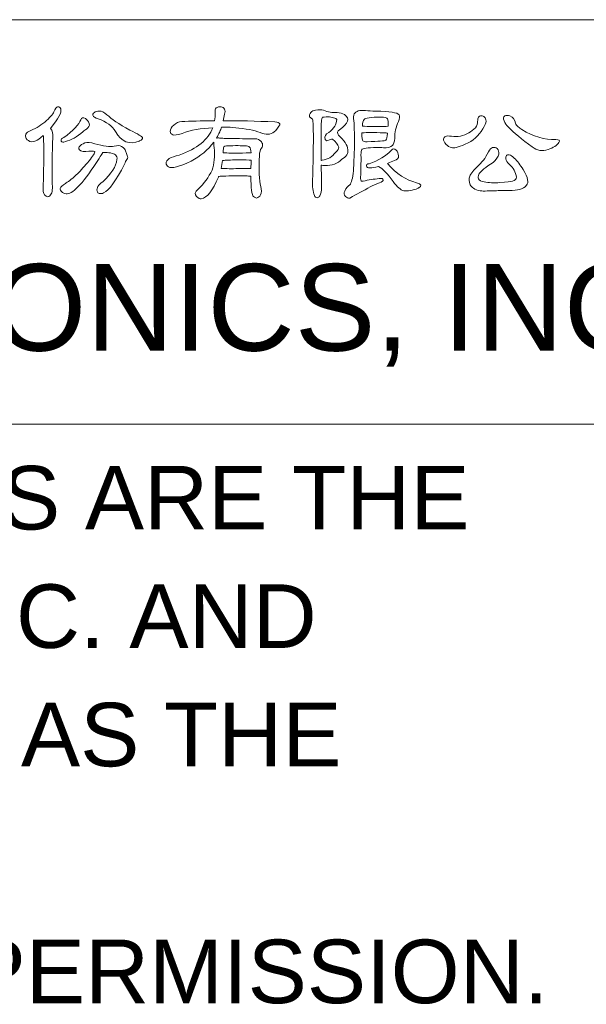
# Model space of a CAD drawing. Extents: x 879 to 1770, y -20 to 610.
# Tile 19 of 24: x 1561 to 1591, y 34 to 85. Entities that reach past the tile are written whole.
import ezdxf

# ---------------------------------------------------------------- set-up
doc = ezdxf.new("R2010")
doc.units = 0
doc.header["$LTSCALE"] = 2
doc.header["$MEASUREMENT"] = 0
doc.layers.get('0').update_dxf_attribs({"linetype": 'CONTINUOUS'})
doc.styles.add('TEXTSTYLE_1', font='arial.ttf')

msp = doc.modelspace()

# ---------------------------------------------------------------- linework, layer by layer
at = {"linetype": 'Continuous', "lineweight": 5}
for p, q in [((1462.158, 84.697), (1747.158, 84.697)), ((1462.158, 63.697), (1747.158, 63.697))]:
    msp.add_line(p, q, dxfattribs=at)
for points, knots in [([(1562.54, 78.679), (1562.54, 78.675), (1562.542, 78.669), (1562.545, 78.66), (1562.545, 78.66), (1562.572, 78.096), (1562.569, 77.224), (1562.54, 76.045), (1562.54, 76.045), (1562.522, 75.823), (1562.542, 75.675), (1562.597, 75.603), (1562.597, 75.603), (1562.717, 75.483), (1562.813, 75.466), (1562.885, 75.551), (1562.885, 75.551), (1562.993, 75.658), (1563.033, 75.859), (1563.007, 76.154), (1563.007, 76.154), (1562.982, 76.974), (1562.993, 77.784), (1563.04, 78.583), (1563.04, 78.583), (1563.052, 78.775), (1563.011, 78.931), (1562.917, 79.051), (1562.917, 79.051), (1563.319, 79.542), (1563.497, 79.882), (1563.45, 80.07), (1563.45, 80.07), (1563.419, 80.151), (1563.363, 80.185), (1563.283, 80.173), (1563.283, 80.173), (1563.219, 80.155), (1563.155, 80.068), (1563.09, 79.909), (1563.09, 79.909), (1563.035, 79.781), (1562.877, 79.604), (1562.616, 79.378), (1562.616, 79.378), (1562.356, 79.169), (1562.08, 79.006), (1561.789, 78.891), (1561.789, 78.891), (1561.682, 78.86), (1561.625, 78.784), (1561.617, 78.66), (1561.617, 78.66), (1561.617, 78.557), (1561.666, 78.476), (1561.764, 78.416), (1561.764, 78.416), (1561.87, 78.348), (1562.001, 78.342), (1562.155, 78.398), (1562.155, 78.398), (1562.236, 78.44), (1562.364, 78.534), (1562.54, 78.679)], [0, 0, 0, 0, 0.0625, 0.0625, 0.0625, 0.0625, 0.125, 0.125, 0.125, 0.125, 0.1875, 0.1875, 0.1875, 0.1875, 0.25, 0.25, 0.25, 0.25, 0.3125, 0.3125, 0.3125, 0.3125, 0.375, 0.375, 0.375, 0.375, 0.4375, 0.4375, 0.4375, 0.4375, 0.5, 0.5, 0.5, 0.5, 0.5625, 0.5625, 0.5625, 0.5625, 0.625, 0.625, 0.625, 0.625, 0.6875, 0.6875, 0.6875, 0.6875, 0.75, 0.75, 0.75, 0.75, 0.8125, 0.8125, 0.8125, 0.8125, 0.875, 0.875, 0.875, 0.875, 0.9375, 0.9375, 0.9375, 0.9375, 1, 1, 1, 1]), ([(1565.385, 79.55), (1565.821, 79.393), (1566.12, 79.173), (1566.282, 78.891), (1566.282, 78.891), (1566.602, 78.353), (1567.017, 78.185), (1567.526, 78.391), (1567.526, 78.391), (1567.53, 78.395), (1567.541, 78.4), (1567.557, 78.403), (1567.557, 78.403), (1567.651, 78.447), (1567.696, 78.501), (1567.692, 78.57), (1567.692, 78.57), (1567.689, 78.622), (1567.468, 78.754), (1567.032, 78.967), (1567.032, 78.967), (1566.456, 79.279), (1566.06, 79.544), (1565.847, 79.763), (1565.847, 79.763), (1565.701, 79.895), (1565.569, 79.959), (1565.449, 79.954), (1565.449, 79.954), (1565.329, 79.951), (1565.244, 79.927), (1565.192, 79.884), (1565.192, 79.884), (1565.111, 79.815), (1565.089, 79.754), (1565.122, 79.698), (1565.122, 79.698), (1565.14, 79.655), (1565.227, 79.606), (1565.385, 79.55)], [0, 0, 0, 0, 0.1, 0.1, 0.1, 0.1, 0.2, 0.2, 0.2, 0.2, 0.3, 0.3, 0.3, 0.3, 0.4, 0.4, 0.4, 0.4, 0.5, 0.5, 0.5, 0.5, 0.6, 0.6, 0.6, 0.6, 0.7, 0.7, 0.7, 0.7, 0.8, 0.8, 0.8, 0.8, 0.9, 0.9, 0.9, 0.9, 1, 1, 1, 1]), ([(1571.65, 76.551), (1571.679, 76.569), (1571.979, 76.581), (1572.547, 76.589), (1572.547, 76.589), (1572.945, 76.594), (1573.203, 76.585), (1573.322, 76.564), (1573.322, 76.564), (1573.322, 75.948), (1573.369, 75.596), (1573.463, 75.506), (1573.463, 75.506), (1573.515, 75.464), (1573.566, 75.44), (1573.618, 75.436), (1573.618, 75.436), (1573.707, 75.453), (1573.777, 75.509), (1573.829, 75.603), (1573.829, 75.603), (1573.88, 75.71), (1573.882, 75.852), (1573.835, 76.033), (1573.835, 76.033), (1573.746, 76.34), (1573.725, 76.88), (1573.772, 77.654), (1573.772, 77.654), (1573.772, 77.808), (1573.806, 77.932), (1573.873, 78.026), (1573.873, 78.026), (1573.916, 78.093), (1573.936, 78.156), (1573.931, 78.212), (1573.931, 78.212), (1573.918, 78.279), (1573.887, 78.34), (1573.835, 78.391), (1573.835, 78.391), (1573.767, 78.472), (1573.669, 78.512), (1573.541, 78.512), (1573.541, 78.512), (1573.463, 78.512), (1573.192, 78.515), (1572.726, 78.519), (1572.726, 78.519), (1572.214, 78.523), (1571.914, 78.53), (1571.829, 78.539), (1571.829, 78.539), (1571.726, 78.551), (1571.656, 78.557), (1571.618, 78.557), (1571.618, 78.557), (1571.587, 78.557), (1571.56, 78.551), (1571.535, 78.539), (1571.535, 78.539), (1571.667, 78.781), (1571.757, 78.974), (1571.804, 79.115), (1571.804, 79.115), (1571.936, 79.132), (1572.235, 79.115), (1572.701, 79.064), (1572.701, 79.064), (1573.23, 79.008), (1573.636, 78.916), (1573.918, 78.788), (1573.918, 78.788), (1574.187, 78.698), (1574.418, 78.75), (1574.611, 78.942), (1574.611, 78.942), (1574.769, 79.126), (1574.839, 79.241), (1574.822, 79.288), (1574.822, 79.288), (1574.805, 79.344), (1574.72, 79.375), (1574.566, 79.384), (1574.566, 79.384), (1573.566, 79.436), (1572.671, 79.454), (1571.88, 79.442), (1571.88, 79.442), (1571.898, 79.57), (1571.923, 79.685), (1571.957, 79.788), (1571.957, 79.788), (1571.988, 79.895), (1571.985, 79.985), (1571.95, 80.057), (1571.95, 80.057), (1571.908, 80.122), (1571.851, 80.158), (1571.778, 80.166), (1571.778, 80.166), (1571.676, 80.179), (1571.587, 80.162), (1571.515, 80.115), (1571.515, 80.115), (1571.472, 80.072), (1571.455, 79.983), (1571.464, 79.846), (1571.464, 79.846), (1571.468, 79.73), (1571.459, 79.595), (1571.439, 79.442), (1571.439, 79.442), (1570.72, 79.442), (1570.152, 79.429), (1569.733, 79.404), (1569.733, 79.404), (1569.567, 79.391), (1569.428, 79.331), (1569.316, 79.223), (1569.316, 79.223), (1569.197, 79.117), (1569.137, 79.008), (1569.137, 78.897), (1569.137, 78.897), (1569.141, 78.815), (1569.182, 78.759), (1569.26, 78.723), (1569.26, 78.723), (1569.327, 78.681), (1569.491, 78.705), (1569.753, 78.795), (1569.753, 78.795), (1570.201, 78.961), (1570.731, 79.057), (1571.342, 79.083), (1571.342, 79.083), (1571.111, 78.468), (1570.531, 77.995), (1569.599, 77.667), (1569.599, 77.667), (1569.137, 77.564), (1568.911, 77.421), (1568.919, 77.237), (1568.919, 77.237), (1568.924, 77.169), (1568.964, 77.107), (1569.041, 77.051), (1569.041, 77.051), (1569.208, 76.948), (1569.599, 77.051), (1570.214, 77.358), (1570.214, 77.358), (1570.701, 77.607), (1571.096, 77.934), (1571.4, 78.34), (1571.4, 78.34), (1571.387, 78.271), (1571.391, 78.174), (1571.412, 78.051), (1571.412, 78.051), (1571.455, 77.602), (1571.419, 77.212), (1571.304, 76.878), (1571.304, 76.878), (1571.125, 76.519), (1570.887, 76.192), (1570.592, 75.897), (1570.592, 75.897), (1570.412, 75.744), (1570.381, 75.616), (1570.496, 75.513), (1570.496, 75.513), (1570.59, 75.423), (1570.673, 75.383), (1570.746, 75.392), (1570.746, 75.392), (1571.04, 75.442), (1571.338, 75.818), (1571.637, 76.519), (1571.637, 76.519), (1571.637, 76.532), (1571.641, 76.542), (1571.65, 76.551)], [0, 0, 0, 0, 0.021739, 0.021739, 0.021739, 0.021739, 0.043478, 0.043478, 0.043478, 0.043478, 0.065217, 0.065217, 0.065217, 0.065217, 0.086957, 0.086957, 0.086957, 0.086957, 0.108696, 0.108696, 0.108696, 0.108696, 0.130435, 0.130435, 0.130435, 0.130435, 0.152174, 0.152174, 0.152174, 0.152174, 0.173913, 0.173913, 0.173913, 0.173913, 0.195652, 0.195652, 0.195652, 0.195652, 0.217391, 0.217391, 0.217391, 0.217391, 0.23913, 0.23913, 0.23913, 0.23913, 0.26087, 0.26087, 0.26087, 0.26087, 0.282609, 0.282609, 0.282609, 0.282609, 0.304348, 0.304348, 0.304348, 0.304348, 0.326087, 0.326087, 0.326087, 0.326087, 0.347826, 0.347826, 0.347826, 0.347826, 0.369565, 0.369565, 0.369565, 0.369565, 0.391304, 0.391304, 0.391304, 0.391304, 0.413043, 0.413043, 0.413043, 0.413043, 0.434783, 0.434783, 0.434783, 0.434783, 0.456522, 0.456522, 0.456522, 0.456522, 0.478261, 0.478261, 0.478261, 0.478261, 0.5, 0.5, 0.5, 0.5, 0.521739, 0.521739, 0.521739, 0.521739, 0.543478, 0.543478, 0.543478, 0.543478, 0.565217, 0.565217, 0.565217, 0.565217, 0.586957, 0.586957, 0.586957, 0.586957, 0.608696, 0.608696, 0.608696, 0.608696, 0.630435, 0.630435, 0.630435, 0.630435, 0.652174, 0.652174, 0.652174, 0.652174, 0.673913, 0.673913, 0.673913, 0.673913, 0.695652, 0.695652, 0.695652, 0.695652, 0.717391, 0.717391, 0.717391, 0.717391, 0.73913, 0.73913, 0.73913, 0.73913, 0.76087, 0.76087, 0.76087, 0.76087, 0.782609, 0.782609, 0.782609, 0.782609, 0.804348, 0.804348, 0.804348, 0.804348, 0.826087, 0.826087, 0.826087, 0.826087, 0.847826, 0.847826, 0.847826, 0.847826, 0.869565, 0.869565, 0.869565, 0.869565, 0.891304, 0.891304, 0.891304, 0.891304, 0.913043, 0.913043, 0.913043, 0.913043, 0.934783, 0.934783, 0.934783, 0.934783, 0.956522, 0.956522, 0.956522, 0.956522, 0.978261, 0.978261, 0.978261, 0.978261, 1, 1, 1, 1]), ([(1576.529, 79.538), (1576.581, 79.294), (1576.581, 78.224), (1576.529, 76.327), (1576.529, 76.327), (1576.513, 76.028), (1576.543, 75.773), (1576.619, 75.564), (1576.619, 75.564), (1576.65, 75.487), (1576.699, 75.448), (1576.767, 75.448), (1576.767, 75.448), (1576.823, 75.448), (1576.87, 75.483), (1576.908, 75.551), (1576.908, 75.551), (1576.964, 75.658), (1576.991, 75.802), (1576.991, 75.981), (1576.991, 75.981), (1576.987, 76.403), (1576.982, 76.793), (1576.979, 77.147), (1576.979, 77.147), (1577.022, 77.134), (1577.083, 77.124), (1577.164, 77.116), (1577.164, 77.116), (1577.536, 77.12), (1577.831, 77.23), (1578.049, 77.448), (1578.049, 77.448), (1578.284, 77.589), (1578.389, 77.754), (1578.363, 77.942), (1578.363, 77.942), (1578.333, 78.185), (1578.17, 78.438), (1577.876, 78.698), (1577.876, 78.698), (1577.799, 78.806), (1577.814, 78.9), (1577.921, 78.981), (1577.921, 78.981), (1578.399, 79.301), (1578.485, 79.566), (1578.177, 79.775), (1578.177, 79.775), (1578.083, 79.831), (1577.959, 79.862), (1577.805, 79.871), (1577.805, 79.871), (1577.558, 79.867), (1577.318, 79.907), (1577.087, 79.994), (1577.087, 79.994), (1576.985, 80.023), (1576.85, 80.025), (1576.684, 79.999), (1576.684, 79.999), (1576.576, 79.983), (1576.496, 79.942), (1576.44, 79.878), (1576.44, 79.878), (1576.376, 79.797), (1576.352, 79.724), (1576.37, 79.66), (1576.37, 79.66), (1576.374, 79.634), (1576.428, 79.593), (1576.529, 79.538)], [0, 0, 0, 0, 0.055556, 0.055556, 0.055556, 0.055556, 0.111111, 0.111111, 0.111111, 0.111111, 0.166667, 0.166667, 0.166667, 0.166667, 0.222222, 0.222222, 0.222222, 0.222222, 0.277778, 0.277778, 0.277778, 0.277778, 0.333333, 0.333333, 0.333333, 0.333333, 0.388889, 0.388889, 0.388889, 0.388889, 0.444444, 0.444444, 0.444444, 0.444444, 0.5, 0.5, 0.5, 0.5, 0.555556, 0.555556, 0.555556, 0.555556, 0.611111, 0.611111, 0.611111, 0.611111, 0.666667, 0.666667, 0.666667, 0.666667, 0.722222, 0.722222, 0.722222, 0.722222, 0.777778, 0.777778, 0.777778, 0.777778, 0.833333, 0.833333, 0.833333, 0.833333, 0.888889, 0.888889, 0.888889, 0.888889, 0.944444, 0.944444, 0.944444, 0.944444, 1, 1, 1, 1]), ([(1579.401, 79.961), (1579.064, 80.016), (1578.842, 79.983), (1578.735, 79.859), (1578.735, 79.859), (1578.67, 79.79), (1578.645, 79.692), (1578.658, 79.564), (1578.658, 79.564), (1578.722, 78.961), (1578.719, 78.055), (1578.652, 76.846), (1578.652, 76.846), (1578.613, 76.461), (1578.549, 76.217), (1578.459, 76.116), (1578.459, 76.116), (1578.365, 76.073), (1578.277, 75.966), (1578.197, 75.795), (1578.197, 75.795), (1578.154, 75.701), (1578.166, 75.609), (1578.235, 75.519), (1578.235, 75.519), (1578.299, 75.455), (1578.376, 75.428), (1578.466, 75.436), (1578.466, 75.436), (1578.811, 75.628), (1579.165, 75.82), (1579.523, 76.013), (1579.523, 76.013), (1579.656, 76.077), (1579.815, 76.147), (1580.004, 76.224), (1580.004, 76.224), (1580.145, 76.28), (1580.209, 76.331), (1580.196, 76.378), (1580.196, 76.378), (1580.192, 76.446), (1580.12, 76.47), (1579.978, 76.448), (1579.978, 76.448), (1579.717, 76.419), (1579.442, 76.374), (1579.151, 76.314), (1579.151, 76.314), (1579.109, 76.309), (1579.078, 76.309), (1579.062, 76.314), (1579.062, 76.314), (1579.032, 76.331), (1579.019, 76.401), (1579.023, 76.526), (1579.023, 76.526), (1579.04, 76.863), (1579.046, 77.248), (1579.042, 77.679), (1579.042, 77.679), (1579.042, 77.824), (1579.055, 77.914), (1579.08, 77.948), (1579.08, 77.948), (1579.12, 78.012), (1579.38, 78.051), (1579.862, 78.064), (1579.862, 78.064), (1579.983, 78.068), (1580.098, 78.062), (1580.209, 78.044), (1580.209, 78.044), (1580.414, 78.028), (1580.57, 78.068), (1580.676, 78.167), (1580.676, 78.167), (1580.741, 78.221), (1580.779, 78.35), (1580.792, 78.551), (1580.792, 78.551), (1580.792, 78.833), (1580.858, 79.122), (1580.991, 79.416), (1580.991, 79.416), (1581.059, 79.561), (1581.068, 79.675), (1581.017, 79.756), (1581.017, 79.756), (1580.936, 79.875), (1580.534, 79.938), (1579.811, 79.942), (1579.811, 79.942), (1579.568, 79.954), (1579.432, 79.961), (1579.401, 79.961)], [0, 0, 0, 0, 0.041667, 0.041667, 0.041667, 0.041667, 0.083333, 0.083333, 0.083333, 0.083333, 0.125, 0.125, 0.125, 0.125, 0.166667, 0.166667, 0.166667, 0.166667, 0.208333, 0.208333, 0.208333, 0.208333, 0.25, 0.25, 0.25, 0.25, 0.291667, 0.291667, 0.291667, 0.291667, 0.333333, 0.333333, 0.333333, 0.333333, 0.375, 0.375, 0.375, 0.375, 0.416667, 0.416667, 0.416667, 0.416667, 0.458333, 0.458333, 0.458333, 0.458333, 0.5, 0.5, 0.5, 0.5, 0.541667, 0.541667, 0.541667, 0.541667, 0.583333, 0.583333, 0.583333, 0.583333, 0.625, 0.625, 0.625, 0.625, 0.666667, 0.666667, 0.666667, 0.666667, 0.708333, 0.708333, 0.708333, 0.708333, 0.75, 0.75, 0.75, 0.75, 0.791667, 0.791667, 0.791667, 0.791667, 0.833333, 0.833333, 0.833333, 0.833333, 0.875, 0.875, 0.875, 0.875, 0.916667, 0.916667, 0.916667, 0.916667, 0.958333, 0.958333, 0.958333, 0.958333, 1, 1, 1, 1]), ([(1564.776, 79.019), (1564.909, 79.095), (1564.957, 79.192), (1564.923, 79.308), (1564.923, 79.308), (1564.881, 79.422), (1564.815, 79.51), (1564.725, 79.57), (1564.725, 79.57), (1564.609, 79.638), (1564.531, 79.615), (1564.488, 79.499), (1564.488, 79.499), (1564.398, 79.256), (1564.103, 78.947), (1563.603, 78.57), (1563.603, 78.57), (1563.488, 78.54), (1563.446, 78.481), (1563.475, 78.391), (1563.475, 78.391), (1563.5, 78.335), (1563.571, 78.326), (1563.686, 78.365), (1563.686, 78.365), (1563.986, 78.442), (1564.289, 78.613), (1564.596, 78.878), (1564.596, 78.878), (1564.674, 78.947), (1564.733, 78.994), (1564.776, 79.019)], [0, 0, 0, 0, 0.125, 0.125, 0.125, 0.125, 0.25, 0.25, 0.25, 0.25, 0.375, 0.375, 0.375, 0.375, 0.5, 0.5, 0.5, 0.5, 0.625, 0.625, 0.625, 0.625, 0.75, 0.75, 0.75, 0.75, 0.875, 0.875, 0.875, 0.875, 1, 1, 1, 1]), ([(1576.979, 79.308), (1576.979, 79.427), (1576.998, 79.534), (1577.036, 79.628), (1577.036, 79.628), (1577.309, 79.671), (1577.526, 79.653), (1577.684, 79.577), (1577.684, 79.577), (1577.726, 79.572), (1577.758, 79.55), (1577.78, 79.512), (1577.78, 79.512), (1577.78, 79.268), (1577.641, 79.042), (1577.363, 78.833), (1577.363, 78.833), (1577.197, 78.756), (1577.137, 78.638), (1577.184, 78.481), (1577.184, 78.481), (1577.213, 78.4), (1577.289, 78.391), (1577.408, 78.454), (1577.408, 78.454), (1577.489, 78.497), (1577.54, 78.508), (1577.562, 78.487), (1577.562, 78.487), (1577.741, 78.367), (1577.848, 78.228), (1577.883, 78.07), (1577.883, 78.07), (1577.899, 78.015), (1577.846, 77.927), (1577.722, 77.808), (1577.722, 77.808), (1577.551, 77.573), (1577.32, 77.436), (1577.029, 77.398), (1577.029, 77.398), (1577, 77.393), (1576.981, 77.387), (1576.972, 77.378), (1576.972, 77.378), (1576.968, 78.241), (1576.97, 78.884), (1576.979, 79.308)], [0, 0, 0, 0, 0.083333, 0.083333, 0.083333, 0.083333, 0.166667, 0.166667, 0.166667, 0.166667, 0.25, 0.25, 0.25, 0.25, 0.333333, 0.333333, 0.333333, 0.333333, 0.416667, 0.416667, 0.416667, 0.416667, 0.5, 0.5, 0.5, 0.5, 0.583333, 0.583333, 0.583333, 0.583333, 0.666667, 0.666667, 0.666667, 0.666667, 0.75, 0.75, 0.75, 0.75, 0.833333, 0.833333, 0.833333, 0.833333, 0.916667, 0.916667, 0.916667, 0.916667, 1, 1, 1, 1]), ([(1580.434, 79.16), (1580.365, 79.147), (1580.143, 79.142), (1579.766, 79.147), (1579.766, 79.147), (1579.454, 79.147), (1579.239, 79.156), (1579.12, 79.173), (1579.12, 79.173), (1579.12, 79.331), (1579.147, 79.447), (1579.203, 79.519), (1579.203, 79.519), (1579.259, 79.595), (1579.549, 79.634), (1580.075, 79.634), (1580.075, 79.634), (1580.271, 79.63), (1580.387, 79.602), (1580.42, 79.55), (1580.42, 79.55), (1580.459, 79.499), (1580.47, 79.369), (1580.452, 79.16), (1580.452, 79.16), (1580.448, 79.164), (1580.442, 79.164), (1580.434, 79.16)], [0, 0, 0, 0, 0.142857, 0.142857, 0.142857, 0.142857, 0.285714, 0.285714, 0.285714, 0.285714, 0.428571, 0.428571, 0.428571, 0.428571, 0.571429, 0.571429, 0.571429, 0.571429, 0.714286, 0.714286, 0.714286, 0.714286, 0.857143, 0.857143, 0.857143, 0.857143, 1, 1, 1, 1]), ([(1585.102, 79.416), (1585.107, 79.31), (1585.067, 79.2), (1584.986, 79.089), (1584.986, 79.089), (1584.782, 78.867), (1584.52, 78.721), (1584.204, 78.653), (1584.204, 78.653), (1584.047, 78.624), (1583.892, 78.622), (1583.744, 78.647), (1583.744, 78.647), (1583.598, 78.664), (1583.495, 78.66), (1583.435, 78.634), (1583.435, 78.634), (1583.38, 78.609), (1583.345, 78.564), (1583.333, 78.499), (1583.333, 78.499), (1583.32, 78.418), (1583.365, 78.324), (1583.468, 78.218), (1583.468, 78.218), (1583.545, 78.14), (1583.639, 78.085), (1583.749, 78.051), (1583.749, 78.051), (1583.839, 78.012), (1584.074, 78.07), (1584.455, 78.224), (1584.455, 78.224), (1584.865, 78.407), (1585.17, 78.675), (1585.371, 79.025), (1585.371, 79.025), (1585.477, 79.192), (1585.533, 79.326), (1585.538, 79.429), (1585.538, 79.429), (1585.538, 79.523), (1585.51, 79.593), (1585.454, 79.64), (1585.454, 79.64), (1585.412, 79.683), (1585.358, 79.705), (1585.295, 79.705), (1585.295, 79.705), (1585.226, 79.7), (1585.177, 79.678), (1585.147, 79.64), (1585.147, 79.64), (1585.116, 79.589), (1585.102, 79.514), (1585.102, 79.416)], [0, 0, 0, 0, 0.071429, 0.071429, 0.071429, 0.071429, 0.142857, 0.142857, 0.142857, 0.142857, 0.214286, 0.214286, 0.214286, 0.214286, 0.285714, 0.285714, 0.285714, 0.285714, 0.357143, 0.357143, 0.357143, 0.357143, 0.428571, 0.428571, 0.428571, 0.428571, 0.5, 0.5, 0.5, 0.5, 0.571429, 0.571429, 0.571429, 0.571429, 0.642857, 0.642857, 0.642857, 0.642857, 0.714286, 0.714286, 0.714286, 0.714286, 0.785714, 0.785714, 0.785714, 0.785714, 0.857143, 0.857143, 0.857143, 0.857143, 0.928571, 0.928571, 0.928571, 0.928571, 1, 1, 1, 1]), ([(1586.685, 79.128), (1586.984, 78.829), (1587.4, 78.485), (1587.935, 78.096), (1587.935, 78.096), (1588.191, 77.891), (1588.465, 77.844), (1588.756, 77.955), (1588.756, 77.955), (1589.037, 78.049), (1589.225, 78.169), (1589.319, 78.313), (1589.319, 78.313), (1589.388, 78.421), (1589.337, 78.472), (1589.166, 78.468), (1589.166, 78.468), (1588.576, 78.454), (1587.988, 78.628), (1587.403, 78.987), (1587.403, 78.987), (1587.326, 79.039), (1587.262, 79.086), (1587.21, 79.128), (1587.21, 79.128), (1587.134, 79.196), (1587.089, 79.261), (1587.076, 79.32), (1587.076, 79.32), (1587.033, 79.512), (1586.936, 79.638), (1586.781, 79.698), (1586.781, 79.698), (1586.674, 79.736), (1586.582, 79.736), (1586.506, 79.698), (1586.506, 79.698), (1586.437, 79.655), (1586.427, 79.572), (1586.474, 79.449), (1586.474, 79.449), (1586.517, 79.328), (1586.587, 79.222), (1586.685, 79.128)], [0, 0, 0, 0, 0.090909, 0.090909, 0.090909, 0.090909, 0.181818, 0.181818, 0.181818, 0.181818, 0.272727, 0.272727, 0.272727, 0.272727, 0.363636, 0.363636, 0.363636, 0.363636, 0.454545, 0.454545, 0.454545, 0.454545, 0.545455, 0.545455, 0.545455, 0.545455, 0.636364, 0.636364, 0.636364, 0.636364, 0.727273, 0.727273, 0.727273, 0.727273, 0.818182, 0.818182, 0.818182, 0.818182, 0.909091, 0.909091, 0.909091, 0.909091, 1, 1, 1, 1]), ([(1579.107, 78.813), (1579.337, 78.844), (1579.714, 78.846), (1580.234, 78.82), (1580.234, 78.82), (1580.337, 78.82), (1580.4, 78.812), (1580.42, 78.795), (1580.42, 78.795), (1580.403, 78.602), (1580.376, 78.483), (1580.337, 78.436), (1580.337, 78.436), (1580.273, 78.405), (1579.948, 78.38), (1579.363, 78.358), (1579.363, 78.358), (1579.243, 78.355), (1579.167, 78.369), (1579.132, 78.403), (1579.132, 78.403), (1579.107, 78.429), (1579.091, 78.566), (1579.087, 78.813), (1579.087, 78.813), (1579.091, 78.813), (1579.098, 78.813), (1579.107, 78.813)], [0, 0, 0, 0, 0.142857, 0.142857, 0.142857, 0.142857, 0.285714, 0.285714, 0.285714, 0.285714, 0.428571, 0.428571, 0.428571, 0.428571, 0.571429, 0.571429, 0.571429, 0.571429, 0.714286, 0.714286, 0.714286, 0.714286, 0.857143, 0.857143, 0.857143, 0.857143, 1, 1, 1, 1]), ([(1565.225, 77.858), (1565.221, 77.855), (1565.219, 77.844), (1565.219, 77.827), (1565.219, 77.827), (1565.188, 77.732), (1565.06, 77.547), (1564.834, 77.269), (1564.834, 77.269), (1564.616, 77.008), (1564.421, 76.797), (1564.251, 76.634), (1564.251, 76.634), (1563.99, 76.399), (1563.802, 76.252), (1563.686, 76.192), (1563.686, 76.192), (1563.542, 76.098), (1563.452, 76.013), (1563.417, 75.936), (1563.417, 75.936), (1563.401, 75.88), (1563.439, 75.809), (1563.533, 75.724), (1563.533, 75.724), (1563.623, 75.668), (1563.704, 75.645), (1563.776, 75.654), (1563.776, 75.654), (1564.109, 75.67), (1564.667, 76.284), (1565.449, 77.493), (1565.449, 77.493), (1565.513, 77.626), (1565.569, 77.716), (1565.616, 77.763), (1565.616, 77.763), (1565.62, 77.775), (1565.625, 77.79), (1565.629, 77.808), (1565.629, 77.808), (1565.949, 77.808), (1566.169, 77.763), (1566.289, 77.673), (1566.289, 77.673), (1566.357, 77.618), (1566.383, 77.537), (1566.366, 77.429), (1566.366, 77.429), (1566.327, 77.083), (1566.082, 76.701), (1565.629, 76.282), (1565.629, 76.282), (1565.394, 76.116), (1565.295, 75.953), (1565.334, 75.795), (1565.334, 75.795), (1565.351, 75.726), (1565.385, 75.686), (1565.436, 75.673), (1565.436, 75.673), (1565.504, 75.656), (1565.584, 75.665), (1565.674, 75.699), (1565.674, 75.699), (1565.956, 75.831), (1566.317, 76.331), (1566.757, 77.199), (1566.757, 77.199), (1566.795, 77.301), (1566.835, 77.378), (1566.878, 77.429), (1566.878, 77.429), (1566.904, 77.459), (1566.919, 77.497), (1566.923, 77.544), (1566.923, 77.544), (1566.923, 77.557), (1566.887, 77.673), (1566.815, 77.891), (1566.815, 77.891), (1566.802, 77.955), (1566.729, 78.03), (1566.597, 78.115), (1566.597, 78.115), (1566.515, 78.171), (1566.391, 78.174), (1566.225, 78.128), (1566.225, 78.128), (1565.994, 78.085), (1565.658, 78.126), (1565.219, 78.25), (1565.219, 78.25), (1564.988, 78.326), (1564.817, 78.346), (1564.706, 78.308), (1564.706, 78.308), (1564.565, 78.243), (1564.466, 78.173), (1564.41, 78.096), (1564.41, 78.096), (1564.347, 78.015), (1564.37, 77.945), (1564.481, 77.884), (1564.481, 77.884), (1564.562, 77.855), (1564.652, 77.846), (1564.75, 77.858), (1564.75, 77.858), (1564.986, 77.884), (1565.143, 77.884), (1565.225, 77.858)], [0, 0, 0, 0, 0.035714, 0.035714, 0.035714, 0.035714, 0.071429, 0.071429, 0.071429, 0.071429, 0.107143, 0.107143, 0.107143, 0.107143, 0.142857, 0.142857, 0.142857, 0.142857, 0.178571, 0.178571, 0.178571, 0.178571, 0.214286, 0.214286, 0.214286, 0.214286, 0.25, 0.25, 0.25, 0.25, 0.285714, 0.285714, 0.285714, 0.285714, 0.321429, 0.321429, 0.321429, 0.321429, 0.357143, 0.357143, 0.357143, 0.357143, 0.392857, 0.392857, 0.392857, 0.392857, 0.428571, 0.428571, 0.428571, 0.428571, 0.464286, 0.464286, 0.464286, 0.464286, 0.5, 0.5, 0.5, 0.5, 0.535714, 0.535714, 0.535714, 0.535714, 0.571429, 0.571429, 0.571429, 0.571429, 0.607143, 0.607143, 0.607143, 0.607143, 0.642857, 0.642857, 0.642857, 0.642857, 0.678571, 0.678571, 0.678571, 0.678571, 0.714286, 0.714286, 0.714286, 0.714286, 0.75, 0.75, 0.75, 0.75, 0.785714, 0.785714, 0.785714, 0.785714, 0.821429, 0.821429, 0.821429, 0.821429, 0.857143, 0.857143, 0.857143, 0.857143, 0.892857, 0.892857, 0.892857, 0.892857, 0.928571, 0.928571, 0.928571, 0.928571, 0.964286, 0.964286, 0.964286, 0.964286, 1, 1, 1, 1]), ([(1572.649, 77.769), (1572.266, 77.769), (1572.008, 77.775), (1571.88, 77.788), (1571.88, 77.788), (1571.88, 77.947), (1571.896, 78.049), (1571.925, 78.096), (1571.925, 78.096), (1571.955, 78.134), (1572.111, 78.154), (1572.393, 78.154), (1572.393, 78.154), (1572.777, 78.158), (1573.032, 78.151), (1573.156, 78.134), (1573.156, 78.134), (1573.199, 78.122), (1573.23, 78.104), (1573.252, 78.084), (1573.252, 78.084), (1573.295, 78.028), (1573.324, 77.927), (1573.342, 77.782), (1573.342, 77.782), (1573.223, 77.777), (1572.992, 77.773), (1572.649, 77.769)], [0, 0, 0, 0, 0.142857, 0.142857, 0.142857, 0.142857, 0.285714, 0.285714, 0.285714, 0.285714, 0.428571, 0.428571, 0.428571, 0.428571, 0.571429, 0.571429, 0.571429, 0.571429, 0.714286, 0.714286, 0.714286, 0.714286, 0.857143, 0.857143, 0.857143, 0.857143, 1, 1, 1, 1]), ([(1579.946, 77.071), (1580.164, 76.968), (1580.42, 76.707), (1580.716, 76.289), (1580.716, 76.289), (1580.912, 76.006), (1581.095, 75.849), (1581.266, 75.814), (1581.266, 75.814), (1581.476, 75.789), (1581.723, 75.831), (1582.01, 75.942), (1582.01, 75.942), (1582.023, 75.955), (1582.036, 75.961), (1582.048, 75.961), (1582.048, 75.961), (1582.22, 76.064), (1582.18, 76.154), (1581.933, 76.231), (1581.933, 76.231), (1581.378, 76.363), (1580.875, 76.694), (1580.427, 77.224), (1580.427, 77.224), (1580.555, 77.301), (1580.673, 77.353), (1580.779, 77.378), (1580.779, 77.378), (1580.925, 77.421), (1580.997, 77.502), (1580.997, 77.622), (1580.997, 77.622), (1580.98, 77.741), (1580.938, 77.844), (1580.869, 77.929), (1580.869, 77.929), (1580.775, 78.023), (1580.692, 78.019), (1580.619, 77.916), (1580.619, 77.916), (1580.35, 77.618), (1579.963, 77.385), (1579.459, 77.217), (1579.459, 77.217), (1579.356, 77.217), (1579.311, 77.172), (1579.324, 77.083), (1579.324, 77.083), (1579.329, 77.028), (1579.395, 77.002), (1579.523, 77.006), (1579.523, 77.006), (1579.63, 77.006), (1579.771, 77.028), (1579.946, 77.071)], [0, 0, 0, 0, 0.071429, 0.071429, 0.071429, 0.071429, 0.142857, 0.142857, 0.142857, 0.142857, 0.214286, 0.214286, 0.214286, 0.214286, 0.285714, 0.285714, 0.285714, 0.285714, 0.357143, 0.357143, 0.357143, 0.357143, 0.428571, 0.428571, 0.428571, 0.428571, 0.5, 0.5, 0.5, 0.5, 0.571429, 0.571429, 0.571429, 0.571429, 0.642857, 0.642857, 0.642857, 0.642857, 0.714286, 0.714286, 0.714286, 0.714286, 0.785714, 0.785714, 0.785714, 0.785714, 0.857143, 0.857143, 0.857143, 0.857143, 0.928571, 0.928571, 0.928571, 0.928571, 1, 1, 1, 1]), ([(1585.41, 77.41), (1585.29, 77.269), (1585.196, 77.169), (1585.127, 77.109), (1585.127, 77.109), (1584.897, 76.887), (1584.751, 76.705), (1584.692, 76.564), (1584.692, 76.564), (1584.636, 76.432), (1584.643, 76.286), (1584.711, 76.128), (1584.711, 76.128), (1584.78, 75.983), (1584.95, 75.876), (1585.224, 75.807), (1585.224, 75.807), (1585.288, 75.795), (1585.574, 75.797), (1586.082, 75.814), (1586.082, 75.814), (1586.16, 75.827), (1586.373, 75.833), (1586.723, 75.833), (1586.723, 75.833), (1586.967, 75.829), (1587.151, 75.847), (1587.275, 75.885), (1587.275, 75.885), (1587.42, 75.914), (1587.544, 75.987), (1587.647, 76.103), (1587.647, 76.103), (1587.702, 76.17), (1587.719, 76.262), (1587.698, 76.378), (1587.698, 76.378), (1587.667, 76.524), (1587.589, 76.701), (1587.461, 76.91), (1587.461, 76.91), (1587.315, 77.154), (1587.163, 77.354), (1587.006, 77.513), (1587.006, 77.513), (1586.911, 77.607), (1586.822, 77.662), (1586.736, 77.679), (1586.736, 77.679), (1586.668, 77.692), (1586.621, 77.679), (1586.595, 77.641), (1586.595, 77.641), (1586.566, 77.598), (1586.553, 77.54), (1586.557, 77.468), (1586.557, 77.468), (1586.573, 77.387), (1586.638, 77.288), (1586.75, 77.172), (1586.75, 77.172), (1586.954, 77.006), (1587.076, 76.786), (1587.115, 76.513), (1587.115, 76.513), (1587.127, 76.419), (1587.059, 76.352), (1586.909, 76.314), (1586.909, 76.314), (1586.82, 76.284), (1586.604, 76.259), (1586.262, 76.237), (1586.262, 76.237), (1585.95, 76.22), (1585.677, 76.231), (1585.441, 76.269), (1585.441, 76.269), (1585.275, 76.299), (1585.177, 76.352), (1585.147, 76.43), (1585.147, 76.43), (1585.121, 76.497), (1585.127, 76.581), (1585.166, 76.679), (1585.166, 76.679), (1585.26, 76.833), (1585.508, 77.035), (1585.909, 77.282), (1585.909, 77.282), (1586.068, 77.427), (1586.163, 77.571), (1586.198, 77.712), (1586.198, 77.712), (1586.215, 77.827), (1586.187, 77.923), (1586.115, 77.999), (1586.115, 77.999), (1586.046, 78.055), (1585.967, 78.073), (1585.878, 78.051), (1585.878, 78.051), (1585.796, 78.034), (1585.724, 77.963), (1585.659, 77.84), (1585.659, 77.84), (1585.569, 77.656), (1585.486, 77.513), (1585.41, 77.41)], [0, 0, 0, 0, 0.037037, 0.037037, 0.037037, 0.037037, 0.074074, 0.074074, 0.074074, 0.074074, 0.111111, 0.111111, 0.111111, 0.111111, 0.148148, 0.148148, 0.148148, 0.148148, 0.185185, 0.185185, 0.185185, 0.185185, 0.222222, 0.222222, 0.222222, 0.222222, 0.259259, 0.259259, 0.259259, 0.259259, 0.296296, 0.296296, 0.296296, 0.296296, 0.333333, 0.333333, 0.333333, 0.333333, 0.37037, 0.37037, 0.37037, 0.37037, 0.407407, 0.407407, 0.407407, 0.407407, 0.444444, 0.444444, 0.444444, 0.444444, 0.481481, 0.481481, 0.481481, 0.481481, 0.518519, 0.518519, 0.518519, 0.518519, 0.555556, 0.555556, 0.555556, 0.555556, 0.592593, 0.592593, 0.592593, 0.592593, 0.62963, 0.62963, 0.62963, 0.62963, 0.666667, 0.666667, 0.666667, 0.666667, 0.703704, 0.703704, 0.703704, 0.703704, 0.740741, 0.740741, 0.740741, 0.740741, 0.777778, 0.777778, 0.777778, 0.777778, 0.814815, 0.814815, 0.814815, 0.814815, 0.851852, 0.851852, 0.851852, 0.851852, 0.888889, 0.888889, 0.888889, 0.888889, 0.925926, 0.925926, 0.925926, 0.925926, 0.962963, 0.962963, 0.962963, 0.962963, 1, 1, 1, 1]), ([(1572.547, 76.961), (1572.197, 76.957), (1571.941, 76.961), (1571.778, 76.974), (1571.778, 76.974), (1571.808, 77.116), (1571.833, 77.252), (1571.855, 77.385), (1571.855, 77.385), (1571.859, 77.385), (1571.869, 77.385), (1571.887, 77.385), (1571.887, 77.385), (1571.994, 77.401), (1572.248, 77.412), (1572.649, 77.416), (1572.649, 77.416), (1572.999, 77.421), (1573.228, 77.414), (1573.335, 77.398), (1573.335, 77.398), (1573.331, 77.257), (1573.327, 77.116), (1573.322, 76.974), (1573.322, 76.974), (1573.181, 76.97), (1572.923, 76.966), (1572.547, 76.961)], [0, 0, 0, 0, 0.142857, 0.142857, 0.142857, 0.142857, 0.285714, 0.285714, 0.285714, 0.285714, 0.428571, 0.428571, 0.428571, 0.428571, 0.571429, 0.571429, 0.571429, 0.571429, 0.714286, 0.714286, 0.714286, 0.714286, 0.857143, 0.857143, 0.857143, 0.857143, 1, 1, 1, 1])]:
    msp.add_open_spline(points, degree=3, knots=knots, dxfattribs=at)

# ---------------------------------------------------------------- texts
at = {"linetype": 'Continuous', "lineweight": 5, "style": 'TEXTSTYLE_1'}
for s, height, p in [('DELTA ELECTRONICS, INC. ', 4.5, (1513.08, 67.507)), ('THESE DRAWINGS AND SPECIFICATIONS ARE THE', 3.3, (1470.708, 58.222)), ('PROPERTY OF DELTA ELECTRONICS, INC. AND', 3.3, (1470.708, 52.072)), ('SHALL NOT BE REPRODUCED OR USED AS THE', 3.3, (1470.708, 45.922)), ('APPARATUSES OR DEVICES WITHOUT PERMISSION.', 3.3, (1470.708, 33.622))]:
    msp.add_text(s, height=height, dxfattribs=at).set_placement(p)

doc.saveas('drawing.dxf')
